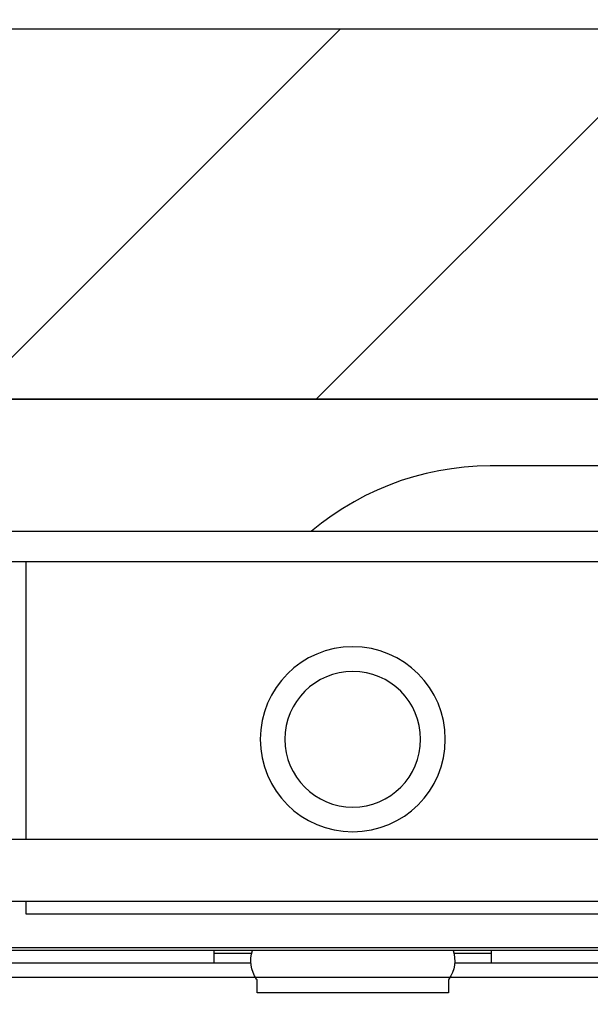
# Model space of a CAD drawing. Header units: millimetres. Extents: x 42924 to 92944, y -369470 to -179866.
# Tile 215 of 256: x 61068 to 61087, y -184055 to -184023. Entities that reach past the tile are written whole.
import ezdxf

# ---------------------------------------------------------------- set-up
doc = ezdxf.new("R2010")
doc.units = ezdxf.units.MM
doc.layers.get('0').update_dxf_attribs({"color": 8})
for name, color, linetype in [('!! 1_hatch projektowane ściany', 8, 'Continuous'), ('!! 1_PROJ Sciany', 8, 'Continuous'), ('!! 1_zabudowa GK', 8, 'Continuous')]:
    doc.layers.add(name, color=color, linetype=linetype)
doc.layers.add('!!_@ wypos sanit nd', color=8, linetype='Continuous', plot=False)
doc.layers.add('E_SAP_ZASIĘG', color=150, linetype='Continuous', plot=False)

# ---------------------------------------------------------------- blocks, each defined once
blk = doc.blocks.new('A$C4ebe9e89')
for points in [[(-0.18941, 0.17081), (-0.04454, 0.17081), (-0.04035, 0.17071), (-0.03616, 0.17042), (-0.032, 0.16993), (-0.02786, 0.16925), (-0.02376, 0.16837), (-0.0197, 0.16731), (-0.0157, 0.16606), (-0.01176, 0.16462), (-0.00789, 0.163), (-0.0041, 0.1612), (-0.0004, 0.15923), (0.0032, 0.15708), (0.00671, 0.15478), (0.0101, 0.1523), (0.01337, 0.14968)], [(0.16493, 0.14968), (-0.16477, 0.14968)], [(-0.11847, 0.04968), (-0.11847, 0.13968), (0.11153, 0.13968), (0.11153, 0.04968)], [(0.10602, 0.13968), (0.10602, 0.04968)], [(-0.16, 0.04668), (-0.16, 0.04968), (0.16, 0.04968), (0.16, 0.04668)], [(0.16, 0.02668), (0.157, 0.02968), (0.16, 0.02968), (-0.16, 0.02968), (-0.157, 0.02968), (-0.16, 0.02668)], [(0.10602, 0.02968), (0.10602, 0.0256), (-0.11847, 0.0256)], [(-0.045, 0.00968), (-0.045, 0.01368)], [(0.045, 0.01368), (0.045, 0.00968)], [(-0.03305, 0.00968), (-0.16, 0.00968), (-0.16, 0.01268)], [(-0.045, 0.01268), (-0.03283, 0.01268)], [(0.03283, 0.01268), (0.045, 0.01268)], [(0.16, 0.01268), (0.16, 0.00968), (0.03305, 0.00968)]]:
    blk.add_lwpolyline(points)
blk.add_lwpolyline([(-0.11847, 0.01368), (0.11153, 0.01368), (0.11153, 0.01468), (-0.11847, 0.01468)], close=True)
blk.add_lwpolyline([(-0.04, 0.01368), (-0.03255, 0.01368, 0.236962), (-0.03118, 0.00443, -0.154353), (-0.031, 0.00386), (-0.031, 0), (0.031, 0), (0.031, 0.00386, -0.154353), (0.03118, 0.00443, 0.236962), (0.03256, 0.01368), (0.04, 0.01368)], format="xyb")
for radius in [0.03, 0.022]:
    blk.add_circle((0, 0.08218), radius)

msp = doc.modelspace()

# ---------------------------------------------------------------- hatches: boundary and pattern name
at = {"layer": '!! 1_hatch projektowane ściany'}
h = msp.add_hatch(dxfattribs=at)
h.set_pattern_fill('ANSI31', color=256, scale=2.5)
h.set_pattern_definition([(45, (0, 13698.2005), (-5.61266008, 5.61266008), [])])
h.paths.add_polyline_path([(60824.56735, -184034.8878), (61135.43682, -184034.8878), (61135.43682, -184022.8878), (60824.56735, -184022.8878)])

# ---------------------------------------------------------------- linework, layer by layer
msp.add_lwpolyline([(60824.56735, -184034.8878), (61135.43682, -184034.8878), (61135.43682, -184022.8878), (60824.56735, -184022.8878)], close=True, dxfattribs=at)
at = {"layer": '!! 1_PROJ Sciany'}
for points in [[(61135.43682, -184022.8878), (60824.56735, -184022.8878)], [(61135.43682, -184034.8878), (60824.56735, -184034.8878)]]:
    msp.add_lwpolyline(points, dxfattribs=at)
at = {"layer": '!! 1_zabudowa GK'}
msp.add_lwpolyline([(61135.43682, -184053.6378), (60824.56735, -184053.6378)], dxfattribs=at)
at = {"layer": 'E_SAP_ZASIĘG'}
for centre in [(61589.69013, -184051.49546), (61459.23087, -184571.00094)]:
    msp.add_circle(centre, 600, dxfattribs=at)

# ---------------------------------------------------------------- block references
at = {"layer": '!!_@ wypos sanit nd', "xscale": -100, "yscale": 100, "zscale": 100}
msp.add_blockref('A$C4ebe9e89', (61079.07918, -184054.13485), dxfattribs=at)

doc.saveas('drawing.dxf')
